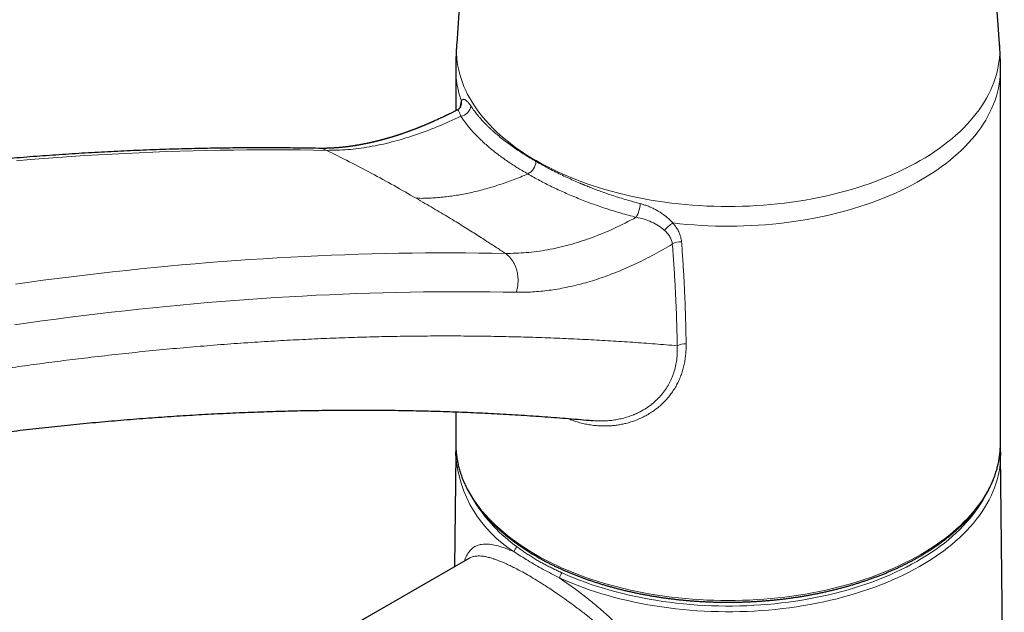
# Model space of a CAD drawing. Header units: millimetres. Extents: x 8 to 961, y 12 to 886.
# Tile 32 of 59: x 747 to 842, y 180 to 238. Entities that reach past the tile are written whole.
import ezdxf

# ---------------------------------------------------------------- set-up
doc = ezdxf.new("R2010")
doc.units = ezdxf.units.MM

msp = doc.modelspace()

# ---------------------------------------------------------------- linework, layer by layer
at = {"color": 7, "linetype": 'Continuous', "lineweight": 30}
for p, q in [((790.57, 255.142), (789.159, 235.193)), ((841.983, 235.193), (840.572, 255.142)), ((789.071, 232.689), (789.071, 228.641)), ((842.071, 196.233), (842.071, 232.689)), ((775.719, 224.967), (775.73, 224.967)), ((789.071, 199.309), (789.071, 196.233)), ((802.381, 198.46), (802.404, 198.458)), ((789.071, 196.233), (789.073, 196.075)), ((842.069, 196.064), (842.071, 196.233)), ((789.081, 195.235), (788.963, 184.227)), ((842.445, 161.758), (842.087, 195.235)), ((790.397, 185.054), (778.935, 178.438)), ((790.4, 185.05), (790.396, 185.047))]:
    msp.add_line(p, q, dxfattribs=at)
at = {"color": 252, "linetype": 'Continuous', "lineweight": 0, "flags": 128}
for points in [[(789.159, 235.193), (789.147, 234.97), (789.137, 234.57), (789.147, 234.171), (789.174, 233.772), (789.219, 233.373), (789.282, 232.975), (789.364, 232.578), (789.463, 232.183), (789.58, 231.789), (789.715, 231.398), (789.868, 231.008), (790.038, 230.621), (790.226, 230.236), (790.431, 229.855), (790.654, 229.476), (790.893, 229.102), (791.15, 228.731), (791.423, 228.363), (791.713, 228.001), (792.019, 227.642), (792.341, 227.289), (792.679, 226.94), (793.033, 226.597), (793.402, 226.259), (793.786, 225.927), (794.186, 225.601), (794.6, 225.281), (795.028, 224.967), (795.471, 224.66), (795.927, 224.359), (796.397, 224.066), (796.88, 223.78), (797.375, 223.501), (797.884, 223.23), (798.404, 222.967), (798.936, 222.711), (799.479, 222.464), (800.034, 222.225), (800.599, 221.994), (801.174, 221.772), (801.76, 221.559), (802.354, 221.355), (802.958, 221.16), (803.57, 220.974), (804.191, 220.797), (804.82, 220.63), (805.455, 220.472), (806.098, 220.324), (806.747, 220.186), (807.403, 220.057), (808.064, 219.939), (808.73, 219.83), (809.4, 219.732), (810.075, 219.644), (810.754, 219.566), (811.436, 219.498), (812.121, 219.441), (812.808, 219.394), (813.497, 219.357), (814.188, 219.331), (814.879, 219.316), (815.571, 219.31), (816.263, 219.316), (816.955, 219.331), (817.645, 219.357), (818.334, 219.394), (819.021, 219.441), (819.706, 219.498), (820.388, 219.566), (821.067, 219.644), (821.742, 219.732), (822.413, 219.83), (823.079, 219.939), (823.74, 220.057), (824.395, 220.186), (825.044, 220.324), (825.687, 220.472), (826.323, 220.63), (826.951, 220.797), (827.572, 220.974), (828.184, 221.16), (828.788, 221.355), (829.383, 221.559), (829.968, 221.772), (830.543, 221.994), (831.108, 222.225), (831.663, 222.464), (832.206, 222.711), (832.738, 222.967), (833.259, 223.23), (833.767, 223.501), (834.262, 223.78), (834.745, 224.066), (835.215, 224.359), (835.671, 224.66), (836.114, 224.967), (836.542, 225.281), (836.956, 225.601), (837.356, 225.927), (837.74, 226.259), (838.109, 226.597), (838.463, 226.94), (838.801, 227.289), (839.124, 227.642), (839.43, 228.001), (839.719, 228.363), (839.993, 228.731), (840.249, 229.102), (840.488, 229.476), (840.711, 229.855), (840.916, 230.236), (841.104, 230.621), (841.274, 231.008), (841.427, 231.398), (841.562, 231.789), (841.679, 232.183), (841.779, 232.578), (841.86, 232.975), (841.923, 233.373), (841.968, 233.772), (841.996, 234.171), (842.005, 234.57), (841.996, 234.97), (841.983, 235.193)], [(842.071, 232.689), (842.068, 232.451), (842.048, 232.049), (842.01, 231.648), (841.953, 231.247), (841.879, 230.848), (841.786, 230.45), (841.675, 230.053), (841.546, 229.658), (841.399, 229.266), (841.234, 228.875), (841.052, 228.488), (840.852, 228.103), (840.635, 227.721), (840.4, 227.343), (840.149, 226.968), (839.88, 226.598), (839.594, 226.231), (839.292, 225.87), (838.974, 225.512), (838.64, 225.16), (838.289, 224.813), (837.923, 224.471), (837.542, 224.135), (837.145, 223.805), (836.733, 223.481), (836.307, 223.164), (835.867, 222.852), (835.412, 222.548), (834.944, 222.251), (834.463, 221.961), (833.968, 221.678), (833.461, 221.403), (832.942, 221.136), (832.41, 220.876), (831.867, 220.625), (831.313, 220.382), (830.747, 220.148), (830.172, 219.922), (829.586, 219.705), (828.991, 219.497), (828.386, 219.299), (827.772, 219.109), (827.15, 218.929), (826.521, 218.758), (825.883, 218.597), (825.239, 218.445), (824.587, 218.304), (823.93, 218.172), (823.267, 218.05), (822.598, 217.939), (821.925, 217.837), (821.247, 217.746), (820.565, 217.665), (819.88, 217.594), (819.192, 217.534), (818.502, 217.485), (817.809, 217.446), (817.115, 217.417), (816.42, 217.399), (815.724, 217.391), (815.028, 217.394), (814.332, 217.408), (813.638, 217.432), (812.944, 217.466), (812.253, 217.511), (811.564, 217.567), (810.877, 217.633), (810.194, 217.709)], [(776.512, 224.779), (775.222, 224.802), (773.93, 224.819), (772.636, 224.83), (771.34, 224.834), (770.042, 224.833), (768.742, 224.825), (767.44, 224.812), (766.135, 224.792), (764.829, 224.766), (763.521, 224.734), (762.21, 224.697), (760.898, 224.653), (759.583, 224.603), (758.267, 224.547), (756.949, 224.485), (755.628, 224.417), (754.306, 224.343), (752.982, 224.263), (751.656, 224.177), (750.328, 224.084), (748.998, 223.986), (747.666, 223.882), (746.333, 223.771)], [(746.224, 211.749), (747.58, 211.938), (748.935, 212.12), (750.288, 212.297), (751.639, 212.468), (752.989, 212.632), (754.337, 212.791), (755.683, 212.944), (757.027, 213.09), (758.37, 213.231), (759.711, 213.365), (761.05, 213.494), (762.387, 213.616), (763.722, 213.733), (765.056, 213.843), (766.388, 213.947), (767.718, 214.045), (769.045, 214.138), (770.372, 214.224), (771.696, 214.304), (773.018, 214.378), (774.338, 214.446), (775.657, 214.508), (776.973, 214.564), (778.287, 214.614), (779.6, 214.658), (780.91, 214.696), (782.219, 214.727), (783.525, 214.753), (784.829, 214.773), (786.132, 214.786), (787.432, 214.794), (788.73, 214.795), (790.026, 214.791), (791.32, 214.78), (792.612, 214.763), (793.901, 214.741)], [(794.952, 210.952), (793.668, 210.974), (792.382, 210.991), (791.094, 211.001), (789.804, 211.006), (788.512, 211.005), (787.218, 210.997), (785.921, 210.984), (784.623, 210.964), (783.323, 210.938), (782.02, 210.907), (780.716, 210.869), (779.409, 210.826), (778.101, 210.776), (776.79, 210.72), (775.478, 210.659), (774.164, 210.591), (772.847, 210.517), (771.529, 210.437), (770.209, 210.352), (768.887, 210.26), (767.564, 210.162), (766.238, 210.058), (764.91, 209.948), (763.581, 209.832), (762.25, 209.711), (760.917, 209.583), (759.582, 209.449), (758.246, 209.309), (756.907, 209.163), (755.567, 209.011), (754.226, 208.853), (752.882, 208.689), (751.537, 208.519), (750.19, 208.343), (748.842, 208.162), (747.491, 207.974), (746.14, 207.78)], [(789.073, 196.075), (789.08, 195.832), (789.107, 195.432), (789.153, 195.033), (789.216, 194.634), (789.298, 194.236), (789.397, 193.84), (789.515, 193.445), (789.65, 193.052), (789.803, 192.662), (789.974, 192.273), (790.162, 191.888), (790.368, 191.505), (790.591, 191.126), (790.831, 190.75), (791.088, 190.378), (791.362, 190.01), (791.653, 189.647), (791.959, 189.288), (792.282, 188.933), (792.621, 188.584), (792.976, 188.24), (793.346, 187.901), (793.732, 187.568), (794.132, 187.241), (794.547, 186.92), (794.977, 186.605), (795.42, 186.297), (795.878, 185.996), (796.349, 185.702), (796.833, 185.415)], [(796.833, 185.415), (797.33, 185.136), (797.839, 184.864), (798.361, 184.6), (798.894, 184.344), (799.439, 184.096), (799.995, 183.856), (800.561, 183.625), (801.138, 183.403), (801.725, 183.189), (802.321, 182.984), (802.926, 182.789), (803.54, 182.602), (804.163, 182.425), (804.793, 182.257), (805.43, 182.099), (806.074, 181.951), (806.725, 181.812), (807.382, 181.683), (808.045, 181.565), (808.712, 181.456), (809.385, 181.357), (810.061, 181.269), (810.742, 181.191), (811.426, 181.123), (812.112, 181.066), (812.801, 181.018), (813.492, 180.982), (814.184, 180.956), (814.877, 180.94), (815.571, 180.935), (816.265, 180.94), (816.958, 180.956), (817.65, 180.982), (818.341, 181.018), (819.03, 181.066), (819.717, 181.123), (820.4, 181.191), (821.081, 181.269), (821.757, 181.357), (822.43, 181.456), (823.097, 181.565), (823.76, 181.683), (824.417, 181.812), (825.068, 181.951), (825.712, 182.099), (826.35, 182.257), (826.98, 182.425), (827.602, 182.602), (828.216, 182.789), (828.821, 182.984), (829.417, 183.189), (830.004, 183.403), (830.581, 183.625), (831.147, 183.856), (831.703, 184.096), (832.248, 184.344), (832.781, 184.6), (833.303, 184.864), (833.812, 185.136), (834.309, 185.415), (834.794, 185.702), (835.264, 185.996), (835.722, 186.297), (836.165, 186.605), (836.595, 186.92), (837.01, 187.241), (837.41, 187.568), (837.796, 187.901), (838.166, 188.24), (838.521, 188.584), (838.86, 188.933), (839.183, 189.288), (839.49, 189.647), (839.78, 190.01), (840.054, 190.378), (840.311, 190.75), (840.551, 191.126), (840.774, 191.505), (840.98, 191.888), (841.168, 192.273), (841.339, 192.662), (841.492, 193.052), (841.627, 193.445), (841.745, 193.84), (841.844, 194.236), (841.926, 194.634), (841.989, 195.033), (842.035, 195.432), (842.062, 195.832), (842.069, 196.064)], [(842.087, 195.06), (842.076, 194.688), (842.046, 194.286), (841.998, 193.885), (841.932, 193.484), (841.847, 193.085), (841.744, 192.687), (841.624, 192.291), (841.485, 191.897), (841.328, 191.505), (841.154, 191.116), (840.962, 190.729), (840.752, 190.345), (840.525, 189.965), (840.281, 189.588), (840.019, 189.216), (839.741, 188.847), (839.446, 188.482), (839.135, 188.123), (838.807, 187.768), (838.463, 187.418), (838.104, 187.073), (837.728, 186.734), (837.338, 186.401), (836.933, 186.074), (836.512, 185.753), (836.078, 185.439), (835.629, 185.131), (835.166, 184.83), (834.69, 184.537), (834.2, 184.251), (833.698, 183.972), (833.183, 183.701), (832.656, 183.438), (832.117, 183.183), (831.567, 182.936), (831.006, 182.698), (830.434, 182.468), (829.852, 182.247), (829.26, 182.035), (828.658, 181.832), (828.048, 181.638), (827.429, 181.454), (826.801, 181.279), (826.166, 181.113), (825.524, 180.957), (824.874, 180.811), (824.219, 180.675), (823.557, 180.549), (822.89, 180.433), (822.218, 180.328), (821.541, 180.232), (820.86, 180.147), (820.175, 180.072), (819.488, 180.007), (818.797, 179.953), (818.104, 179.91), (817.41, 179.877), (816.714, 179.854), (816.018, 179.843), (815.321, 179.841), (814.625, 179.851), (813.929, 179.87), (813.234, 179.901), (812.541, 179.942), (811.85, 179.993), (811.161, 180.055), (810.476, 180.127), (809.794, 180.21), (809.116, 180.303), (808.443, 180.406), (807.774, 180.52), (807.111, 180.643), (806.454, 180.777), (805.803, 180.92), (805.159, 181.074), (804.522, 181.237), (803.893, 181.41), (803.272, 181.592), (802.659, 181.783), (802.055, 181.984), (801.461, 182.194), (800.876, 182.413), (800.302, 182.64), (799.738, 182.876), (799.185, 183.121)], [(799.432, 183.626), (799.977, 183.385), (800.532, 183.153), (801.098, 182.928), (801.674, 182.713), (802.259, 182.506), (802.854, 182.309), (803.457, 182.12), (804.069, 181.941), (804.689, 181.77), (805.316, 181.61), (805.951, 181.459), (806.592, 181.318), (807.239, 181.186), (807.892, 181.064), (808.551, 180.953), (809.214, 180.851), (809.881, 180.759), (810.553, 180.678), (811.228, 180.606), (811.906, 180.546), (812.587, 180.495), (813.269, 180.455), (813.954, 180.425), (814.639, 180.405), (815.325, 180.396), (816.011, 180.397), (816.697, 180.409), (817.383, 180.431), (818.066, 180.464), (818.749, 180.506), (819.429, 180.56), (820.106, 180.623), (820.78, 180.697), (821.451, 180.781), (822.118, 180.875), (822.78, 180.979), (823.437, 181.093), (824.088, 181.217), (824.734, 181.351), (825.374, 181.495), (826.006, 181.649), (826.632, 181.811), (827.25, 181.984), (827.86, 182.166), (828.461, 182.356), (829.053, 182.556), (829.636, 182.765), (830.21, 182.983), (830.773, 183.209), (831.326, 183.444), (831.868, 183.687), (832.399, 183.938), (832.918, 184.197), (833.425, 184.464), (833.919, 184.739), (834.401, 185.021), (834.871, 185.31), (835.326, 185.606), (835.768, 185.909), (836.196, 186.219), (836.61, 186.535), (837.01, 186.857), (837.394, 187.185), (837.764, 187.519), (838.118, 187.858), (838.456, 188.203), (838.779, 188.552), (839.086, 188.907), (839.376, 189.266), (839.65, 189.629), (839.908, 189.996), (840.148, 190.367), (840.372, 190.742), (840.477, 190.929)]]:
    msp.add_lwpolyline(points, dxfattribs=at)
at = {"color": 7, "linetype": 'Continuous', "lineweight": 30, "flags": 128}
for points in [[(789.081, 195.056), (789.084, 195.391), (789.084, 195.405)], [(842.083, 195.413), (842.087, 195.09), (842.087, 195.06)]]:
    msp.add_lwpolyline(points, dxfattribs=at)
at = {"color": 252, "linetype": 'Continuous', "lineweight": 0}
for centre, radius, start, end in [((798.226, 232.714), 9.155, 180.15542, 199.98531), ((788.707, 229.434), 0.928, 333.39516, 9.36805), ((789.407, 229.213), 1.121, 278.67547, 354.94302), ((795.372, 223.81), 1.508, 298.03171, 355.93202), ((803.445, 219.935), 3.595, 332.24932, 354.46609), ((811.595, 215.365), 2.731, 120.87383, 143.68266), ((810.94, 214.325), 1.555, 86.36923, 120.9633), ((811.331, 204.432), 1.496, 84.09954, 118.37283), ((801.19, 195.978), 12.144, 184.35092, 238.04879), ((803.927, 198.682), 15.35, 211.85107, 234.79372), ((795.323, 185.636), 0.561, 115.92897, 176.16094), ((799.874, 183.096), 0.69, 129.85068, 177.94618)]:
    msp.add_arc(centre, radius, start, end, dxfattribs=at)
at = {"color": 7, "linetype": 'Continuous', "lineweight": 30}
for points, knots in [([(789.16, 235.193), (789.157, 235.145), (789.142, 234.944), (789.121, 234.589), (789.099, 234.13), (789.084, 233.67), (789.074, 233.21), (789.07, 232.883), (789.071, 232.709), (789.071, 232.689)], [0, 0, 0, 0, 0.057748, 0.241388, 0.424999, 0.608578, 0.792119, 0.975622, 1, 1, 1, 1]), ([(842.071, 232.689), (842.07, 232.808), (842.07, 233.079), (842.063, 233.504), (842.049, 233.964), (842.03, 234.422), (842.007, 234.832), (841.989, 235.089), (841.982, 235.193)], [0, 0, 0, 0, 0.141947, 0.325367, 0.508735, 0.69205, 0.875306, 1, 1, 1, 1]), ([(789.537, 229.018), (789.534, 229.013), (789.529, 229.004), (789.521, 228.989), (789.513, 228.975), (789.505, 228.964), (789.495, 228.949), (789.481, 228.929), (789.459, 228.903), (789.433, 228.873), (789.398, 228.839), (789.353, 228.8), (789.296, 228.759), (789.252, 228.735), (789.229, 228.721)], [0, 0, 0, 0, 0.099348, 0.184549, 0.255781, 0.3135, 0.365699, 0.416648, 0.46796, 0.533681, 0.619886, 0.726485, 0.853287, 1, 1, 1, 1]), ([(789.226, 228.72), (789.225, 228.72), (789.21, 228.712), (789.184, 228.699), (789.151, 228.681), (789.108, 228.66), (789.047, 228.628), (788.961, 228.585), (788.861, 228.533), (788.746, 228.475), (788.618, 228.411), (788.501, 228.353), (788.4, 228.303), (788.319, 228.264), (788.242, 228.226), (788.178, 228.195), (788.132, 228.172), (788.101, 228.158), (788.079, 228.147), (788.057, 228.137), (788.033, 228.125), (787.992, 228.105), (787.93, 228.075), (787.842, 228.034), (787.74, 227.985), (787.626, 227.932), (787.49, 227.868), (787.333, 227.796), (787.155, 227.714), (787.011, 227.65), (786.904, 227.602), (786.84, 227.573), (786.782, 227.547), (786.733, 227.526), (786.695, 227.509), (786.656, 227.492), (786.608, 227.471), (786.546, 227.444), (786.469, 227.411), (786.38, 227.373), (786.282, 227.331), (786.182, 227.288), (786.081, 227.246), (785.98, 227.204), (785.879, 227.162), (785.778, 227.121), (785.683, 227.082), (785.598, 227.048), (785.531, 227.021), (785.482, 227.001), (785.445, 226.986), (785.407, 226.971), (785.362, 226.953), (785.305, 226.931), (785.236, 226.904), (785.157, 226.873), (785.075, 226.842), (784.993, 226.81), (784.915, 226.78), (784.84, 226.752), (784.769, 226.725), (784.695, 226.698), (784.621, 226.671), (784.548, 226.643), (784.481, 226.619), (784.416, 226.596), (784.346, 226.57), (784.264, 226.541), (784.169, 226.507), (784.069, 226.472), (783.968, 226.437), (783.87, 226.403), (783.777, 226.371), (783.688, 226.341), (783.607, 226.314), (783.532, 226.29), (783.46, 226.266), (783.384, 226.241), (783.3, 226.214), (783.207, 226.184), (783.107, 226.153), (783.003, 226.12), (782.901, 226.089), (782.804, 226.059), (782.71, 226.031), (782.617, 226.004), (782.527, 225.977), (782.443, 225.953), (782.37, 225.932), (782.31, 225.915), (782.258, 225.9), (782.204, 225.885), (782.14, 225.868), (782.064, 225.847), (781.98, 225.824), (781.893, 225.8), (781.803, 225.777), (781.714, 225.753), (781.63, 225.732), (781.556, 225.713), (781.491, 225.696), (781.44, 225.684), (781.4, 225.674), (781.366, 225.665), (781.329, 225.656), (781.278, 225.644), (781.213, 225.628), (781.137, 225.61), (781.059, 225.591), (780.983, 225.574), (780.911, 225.557), (780.841, 225.541), (780.767, 225.525), (780.692, 225.508), (780.612, 225.491), (780.529, 225.473), (780.423, 225.451), (780.301, 225.426), (780.165, 225.399), (780.034, 225.373), (779.901, 225.348), (779.765, 225.323), (779.645, 225.302), (779.541, 225.284), (779.453, 225.269), (779.366, 225.254), (779.283, 225.241), (779.207, 225.229), (779.137, 225.218), (779.067, 225.208), (778.967, 225.193), (778.843, 225.175), (778.697, 225.155), (778.551, 225.136), (778.407, 225.118), (778.266, 225.102), (778.129, 225.087), (777.989, 225.072), (777.846, 225.059), (777.701, 225.045), (777.572, 225.035), (777.46, 225.026), (777.367, 225.019), (777.275, 225.013), (777.179, 225.007), (777.074, 225.001), (776.953, 224.994), (776.825, 224.988), (776.696, 224.983), (776.574, 224.979), (776.467, 224.976), (776.371, 224.974), (776.286, 224.972), (776.204, 224.971), (776.138, 224.97), (776.083, 224.97), (776.032, 224.97), (775.969, 224.97), (775.896, 224.97), (775.811, 224.97), (775.751, 224.971), (775.719, 224.971)], [0, 0, 0, 0, 0.000125, 0.003128, 0.005265, 0.00695, 0.011791, 0.017647, 0.024518, 0.032365, 0.041105, 0.050735, 0.056178, 0.06187, 0.067408, 0.071839, 0.075122, 0.076895, 0.078193, 0.079653, 0.081312, 0.083169, 0.088127, 0.09411, 0.101116, 0.109115, 0.117622, 0.129281, 0.14153, 0.154367, 0.159083, 0.163744, 0.167777, 0.171113, 0.173753, 0.175766, 0.179275, 0.183606, 0.188757, 0.195187, 0.202174, 0.209181, 0.216205, 0.223246, 0.230305, 0.23738, 0.244337, 0.250333, 0.255225, 0.258294, 0.260681, 0.263064, 0.266252, 0.270247, 0.275113, 0.280806, 0.286798, 0.292552, 0.29807, 0.303351, 0.308396, 0.313203, 0.318894, 0.324119, 0.32887, 0.33317, 0.337797, 0.343802, 0.350692, 0.35804, 0.365211, 0.372197, 0.378998, 0.385451, 0.39132, 0.396602, 0.401488, 0.406909, 0.412991, 0.419731, 0.427125, 0.434761, 0.442376, 0.449196, 0.455998, 0.462783, 0.46955, 0.475832, 0.481176, 0.485581, 0.488943, 0.492588, 0.497332, 0.503121, 0.509319, 0.515738, 0.522377, 0.529237, 0.535402, 0.54099, 0.545787, 0.549793, 0.552387, 0.554604, 0.557295, 0.560636, 0.565947, 0.571913, 0.577721, 0.583352, 0.588807, 0.594076, 0.599049, 0.605354, 0.611068, 0.617137, 0.624041, 0.634955, 0.644958, 0.65483, 0.66494, 0.675325, 0.686038, 0.692592, 0.699333, 0.70624, 0.71274, 0.71858, 0.723762, 0.729044, 0.734996, 0.74695, 0.757954, 0.769309, 0.781271, 0.791964, 0.802724, 0.813909, 0.825272, 0.836875, 0.84889, 0.856272, 0.86389, 0.871533, 0.878421, 0.887368, 0.897057, 0.908129, 0.918756, 0.928765, 0.938366, 0.945231, 0.952552, 0.959471, 0.965772, 0.969109, 0.97336, 0.978574, 0.984751, 0.991893, 1, 1, 1, 1]), ([(775.731, 224.97), (775.727, 224.97), (775.314, 224.979), (774.491, 224.993), (773.261, 225.01), (772.029, 225.02), (770.795, 225.026), (769.559, 225.026), (768.322, 225.02), (767.082, 225.009), (765.841, 224.993), (764.598, 224.971), (763.353, 224.944), (762.106, 224.911), (760.857, 224.873), (759.607, 224.829), (758.355, 224.78), (757.101, 224.725), (755.845, 224.665), (754.587, 224.6), (753.328, 224.529), (752.067, 224.452), (750.805, 224.37), (749.54, 224.283), (748.274, 224.19), (747.007, 224.092), (745.737, 223.988), (744.466, 223.879), (743.194, 223.764), (741.919, 223.644), (740.643, 223.519), (739.366, 223.388), (738.087, 223.252), (736.806, 223.11), (735.524, 222.963), (734.24, 222.81), (732.955, 222.652), (731.668, 222.488), (730.38, 222.319), (729.09, 222.145), (727.799, 221.965), (726.506, 221.78), (725.212, 221.589), (723.916, 221.393), (722.619, 221.191), (721.32, 220.984), (720.02, 220.772), (718.719, 220.554), (717.416, 220.331), (716.112, 220.102), (714.807, 219.868), (713.5, 219.629), (712.191, 219.384), (710.882, 219.134), (709.571, 218.878), (708.259, 218.617), (706.946, 218.35), (705.631, 218.079), (704.315, 217.801), (702.998, 217.519), (701.679, 217.231), (700.359, 216.937), (699.039, 216.638), (697.717, 216.334), (696.393, 216.025), (695.069, 215.71), (693.743, 215.389), (692.416, 215.064), (691.088, 214.733), (689.759, 214.396), (688.429, 214.055), (687.098, 213.708), (685.766, 213.355), (684.432, 212.997), (683.098, 212.634), (681.762, 212.266), (680.426, 211.892), (679.088, 211.513), (677.75, 211.128), (676.41, 210.739), (675.07, 210.344), (673.728, 209.943), (672.386, 209.537), (671.042, 209.126), (669.698, 208.71), (668.352, 208.288), (667.006, 207.861), (665.906, 207.509), (665.255, 207.297), (665.053, 207.231)], [0, 0, 0, 0, 0.000112, 0.0118, 0.023487, 0.035175, 0.046864, 0.058553, 0.070242, 0.081932, 0.093622, 0.105313, 0.117004, 0.128696, 0.140388, 0.15208, 0.163773, 0.175466, 0.187159, 0.198853, 0.210548, 0.222242, 0.233937, 0.245633, 0.257329, 0.269025, 0.280722, 0.292418, 0.304116, 0.315813, 0.327511, 0.33921, 0.350908, 0.362607, 0.374307, 0.386006, 0.397706, 0.409407, 0.421107, 0.432808, 0.444509, 0.456211, 0.467913, 0.479615, 0.491317, 0.50302, 0.514723, 0.526426, 0.53813, 0.549833, 0.561537, 0.573242, 0.584946, 0.596651, 0.608356, 0.620061, 0.631767, 0.643473, 0.655179, 0.666885, 0.678591, 0.690298, 0.702005, 0.713712, 0.725419, 0.737126, 0.748834, 0.760542, 0.77225, 0.783958, 0.795666, 0.807375, 0.819083, 0.830792, 0.842501, 0.85421, 0.86592, 0.877629, 0.889339, 0.901049, 0.912759, 0.924469, 0.936179, 0.947889, 0.9596, 0.97131, 0.983021, 0.994732, 1, 1, 1, 1]), ([(686.966, 184.801), (687.146, 184.855), (687.758, 185.041), (688.801, 185.354), (690.095, 185.738), (691.387, 186.116), (692.678, 186.489), (693.968, 186.856), (695.257, 187.219), (696.545, 187.576), (697.831, 187.928), (699.117, 188.275), (700.401, 188.617), (701.684, 188.953), (702.966, 189.284), (704.247, 189.61), (705.526, 189.93), (706.804, 190.246), (708.081, 190.556), (709.357, 190.861), (710.631, 191.16), (711.904, 191.454), (713.176, 191.743), (714.446, 192.027), (715.715, 192.306), (716.983, 192.579), (718.25, 192.847), (719.515, 193.11), (720.779, 193.367), (722.041, 193.619), (723.302, 193.866), (724.561, 194.107), (725.82, 194.344), (727.076, 194.575), (728.332, 194.8), (729.585, 195.021), (730.838, 195.236), (732.089, 195.446), (733.338, 195.65), (734.586, 195.849), (735.833, 196.043), (737.077, 196.232), (738.321, 196.415), (739.563, 196.593), (740.803, 196.766), (742.042, 196.933), (743.279, 197.096), (744.515, 197.252), (745.749, 197.404), (746.981, 197.55), (748.212, 197.691), (749.441, 197.826), (750.669, 197.957), (751.895, 198.081), (753.119, 198.201), (754.342, 198.315), (755.563, 198.424), (756.782, 198.528), (758, 198.626), (759.216, 198.719), (760.43, 198.807), (761.643, 198.889), (762.853, 198.966), (764.062, 199.038), (765.27, 199.104), (766.475, 199.165), (767.679, 199.221), (768.881, 199.271), (770.081, 199.316), (771.279, 199.356), (772.476, 199.391), (773.67, 199.42), (774.863, 199.443), (776.054, 199.462), (777.244, 199.475), (778.431, 199.482), (779.616, 199.485), (780.8, 199.482), (781.982, 199.473), (783.161, 199.46), (784.339, 199.441), (785.515, 199.416), (786.689, 199.387), (787.861, 199.352), (789.031, 199.311), (790.199, 199.266), (791.365, 199.214), (792.53, 199.158), (793.692, 199.096), (794.852, 199.029), (796.01, 198.957), (797.166, 198.879), (798.32, 198.796), (799.472, 198.707), (800.622, 198.613), (801.6, 198.53), (802.193, 198.475), (802.404, 198.456)], [0, 0, 0, 0, 0.004426, 0.015024, 0.025623, 0.036222, 0.046821, 0.057422, 0.068022, 0.078623, 0.089225, 0.099827, 0.11043, 0.121033, 0.131637, 0.142241, 0.152846, 0.163452, 0.174059, 0.184666, 0.195274, 0.205882, 0.216491, 0.227101, 0.237712, 0.248323, 0.258935, 0.269548, 0.280162, 0.290777, 0.301392, 0.312009, 0.322626, 0.333244, 0.343863, 0.354483, 0.365104, 0.375726, 0.386349, 0.396973, 0.407597, 0.418223, 0.42885, 0.439478, 0.450107, 0.460738, 0.471369, 0.482002, 0.492635, 0.50327, 0.513906, 0.524543, 0.535182, 0.545822, 0.556463, 0.567105, 0.577749, 0.588394, 0.59904, 0.609688, 0.620337, 0.630988, 0.64164, 0.652293, 0.662948, 0.673604, 0.684262, 0.694921, 0.705582, 0.716245, 0.726909, 0.737575, 0.748242, 0.758911, 0.769581, 0.780253, 0.790927, 0.801603, 0.81228, 0.822959, 0.83364, 0.844322, 0.855007, 0.865693, 0.876381, 0.88707, 0.897762, 0.908455, 0.91915, 0.929848, 0.940547, 0.951247, 0.96195, 0.972655, 0.983362, 0.99407, 1, 1, 1, 1]), ([(789.073, 196.07), (789.074, 195.996), (789.078, 195.844), (789.091, 195.615), (789.11, 195.383), (789.135, 195.15), (789.165, 194.918), (789.202, 194.687), (789.244, 194.455), (789.293, 194.224), (789.347, 193.994), (789.407, 193.764), (789.474, 193.534), (789.546, 193.305), (789.624, 193.077), (789.707, 192.849), (789.797, 192.622), (789.893, 192.396), (789.994, 192.171), (790.101, 191.946), (790.214, 191.723), (790.332, 191.5), (790.457, 191.279), (790.587, 191.059), (790.723, 190.84), (790.864, 190.622), (791.011, 190.405), (791.163, 190.19), (791.321, 189.976), (791.485, 189.763), (791.654, 189.552), (791.829, 189.343), (792.009, 189.135), (792.194, 188.929), (792.384, 188.724), (792.58, 188.521), (792.781, 188.32), (792.987, 188.121), (793.198, 187.923), (793.415, 187.728), (793.636, 187.534), (793.862, 187.343), (794.093, 187.153), (794.329, 186.966), (794.57, 186.781), (794.816, 186.598), (795.066, 186.417), (795.321, 186.238), (795.58, 186.062), (795.844, 185.888), (796.112, 185.716), (796.385, 185.547), (796.652, 185.385), (796.831, 185.282), (796.916, 185.232)], [0, 0, 0, 0, 0.018245, 0.037338, 0.056432, 0.075529, 0.09463, 0.113736, 0.132848, 0.151968, 0.171095, 0.190232, 0.209378, 0.228534, 0.247701, 0.266879, 0.286069, 0.305271, 0.324484, 0.34371, 0.362947, 0.382196, 0.401457, 0.420729, 0.440011, 0.459305, 0.478608, 0.497922, 0.517244, 0.536575, 0.555914, 0.575261, 0.594616, 0.613976, 0.633343, 0.652715, 0.672093, 0.691475, 0.710861, 0.730251, 0.749644, 0.76904, 0.788439, 0.807839, 0.827242, 0.846646, 0.866051, 0.885457, 0.904864, 0.924271, 0.943679, 0.963086, 0.982494, 1, 1, 1, 1]), ([(789.093, 195.604), (789.091, 195.567), (789.087, 195.503), (789.086, 195.438), (789.085, 195.41)], [0, 0, 0, 0, 0.568107, 1, 1, 1, 1]), ([(796.916, 185.232), (796.965, 185.204), (797.11, 185.121), (797.352, 184.985), (797.643, 184.827), (797.938, 184.672), (798.237, 184.519), (798.54, 184.369), (798.847, 184.221), (799.158, 184.076), (799.472, 183.934), (799.79, 183.795), (800.111, 183.659), (800.436, 183.525), (800.764, 183.394), (801.096, 183.266), (801.43, 183.141), (801.768, 183.02), (802.109, 182.901), (802.453, 182.785), (802.8, 182.672), (803.15, 182.562), (803.502, 182.455), (803.858, 182.351), (804.215, 182.251), (804.576, 182.153), (804.939, 182.059), (805.304, 181.968), (805.671, 181.88), (806.041, 181.795), (806.413, 181.714), (806.787, 181.636), (807.162, 181.561), (807.54, 181.489), (807.92, 181.421), (808.301, 181.356), (808.683, 181.294), (809.068, 181.236), (809.454, 181.181), (809.841, 181.129), (810.229, 181.081), (810.619, 181.036), (811.009, 180.995), (811.401, 180.957), (811.794, 180.922), (812.187, 180.891), (812.582, 180.863), (812.976, 180.839), (813.372, 180.818), (813.768, 180.801), (814.164, 180.787), (814.561, 180.776), (814.958, 180.769), (815.355, 180.766), (815.752, 180.765), (816.149, 180.769), (816.546, 180.775), (816.943, 180.786), (817.339, 180.799), (817.735, 180.816), (818.131, 180.837), (818.526, 180.861), (818.92, 180.888), (819.313, 180.919), (819.706, 180.954), (820.098, 180.991), (820.489, 181.032), (820.878, 181.077), (821.267, 181.125), (821.654, 181.176), (822.04, 181.231), (822.425, 181.289), (822.808, 181.35), (823.189, 181.415), (823.568, 181.483), (823.946, 181.554), (824.322, 181.629), (824.696, 181.707), (825.068, 181.788), (825.438, 181.872), (825.806, 181.96), (826.171, 182.051), (826.534, 182.145), (826.895, 182.242), (827.253, 182.342), (827.608, 182.446), (827.961, 182.552), (828.311, 182.662), (828.658, 182.774), (829.002, 182.89), (829.344, 183.009), (829.682, 183.13), (830.017, 183.255), (830.349, 183.383), (830.677, 183.513), (831.002, 183.646), (831.324, 183.783), (831.642, 183.922), (831.957, 184.064), (832.267, 184.208), (832.575, 184.355), (832.878, 184.505), (833.178, 184.658), (833.473, 184.813), (833.765, 184.971), (834.052, 185.132), (834.336, 185.295), (834.615, 185.46), (834.89, 185.628), (835.16, 185.799), (835.426, 185.971), (835.688, 186.147), (835.945, 186.324), (836.198, 186.504), (836.446, 186.686), (836.689, 186.87), (836.928, 187.056), (837.162, 187.245), (837.39, 187.435), (837.614, 187.628), (837.833, 187.823), (838.047, 188.019), (838.256, 188.218), (838.46, 188.418), (838.658, 188.62), (838.852, 188.824), (839.04, 189.03), (839.223, 189.237), (839.4, 189.446), (839.572, 189.656), (839.739, 189.868), (839.9, 190.082), (840.055, 190.296), (840.205, 190.513), (840.349, 190.73), (840.488, 190.949), (840.621, 191.169), (840.749, 191.39), (840.87, 191.612), (840.986, 191.836), (841.096, 192.06), (841.201, 192.285), (841.299, 192.511), (841.392, 192.738), (841.478, 192.966), (841.559, 193.194), (841.634, 193.423), (841.703, 193.652), (841.767, 193.883), (841.824, 194.113), (841.875, 194.344), (841.921, 194.576), (841.96, 194.807), (841.994, 195.04), (842.021, 195.272), (842.043, 195.504), (842.058, 195.737), (842.067, 195.922), (842.068, 196.029), (842.069, 196.058)], [0, 0, 0, 0, 0.00339, 0.00982, 0.016251, 0.022682, 0.029112, 0.035542, 0.041971, 0.0484, 0.054829, 0.061258, 0.067686, 0.074114, 0.080542, 0.086969, 0.093396, 0.099822, 0.106248, 0.112674, 0.119099, 0.125524, 0.131948, 0.138372, 0.144796, 0.15122, 0.157643, 0.164065, 0.170488, 0.17691, 0.183332, 0.189754, 0.196175, 0.202596, 0.209017, 0.215437, 0.221857, 0.228277, 0.234697, 0.241117, 0.247536, 0.253956, 0.260375, 0.266794, 0.273213, 0.279631, 0.28605, 0.292469, 0.298887, 0.305305, 0.311724, 0.318142, 0.32456, 0.330978, 0.337397, 0.343815, 0.350233, 0.356651, 0.363069, 0.369488, 0.375906, 0.382325, 0.388743, 0.395162, 0.401581, 0.408, 0.414419, 0.420838, 0.427257, 0.433677, 0.440096, 0.446516, 0.452936, 0.459357, 0.465777, 0.472198, 0.478619, 0.485041, 0.491462, 0.497884, 0.504307, 0.510729, 0.517152, 0.523575, 0.529999, 0.536423, 0.542847, 0.549272, 0.555697, 0.562123, 0.568549, 0.574975, 0.581401, 0.587829, 0.594256, 0.600684, 0.607112, 0.613541, 0.61997, 0.626399, 0.632829, 0.639259, 0.64569, 0.652121, 0.658552, 0.664983, 0.671415, 0.677847, 0.684279, 0.690711, 0.697143, 0.703576, 0.710008, 0.71644, 0.722872, 0.729304, 0.735735, 0.742166, 0.748597, 0.755027, 0.761456, 0.767884, 0.774311, 0.780737, 0.787162, 0.793586, 0.800007, 0.806428, 0.812846, 0.819262, 0.825675, 0.832087, 0.838495, 0.844901, 0.851304, 0.857704, 0.8641, 0.870493, 0.876883, 0.883268, 0.88965, 0.896028, 0.902402, 0.908772, 0.915138, 0.9215, 0.927858, 0.934213, 0.940563, 0.94691, 0.953254, 0.959594, 0.965932, 0.972267, 0.978599, 0.98493, 0.991259, 0.997587, 1, 1, 1, 1]), ([(842.082, 195.418), (842.081, 195.456), (842.078, 195.572), (842.071, 195.707), (842.063, 195.803), (842.061, 195.821)], [0, 0, 0, 0, 0.2856668, 0.8627913, 1, 1, 1, 1])]:
    msp.add_open_spline(points, degree=3, knots=knots, dxfattribs=at)
at = {"color": 252, "linetype": 'Continuous', "lineweight": 0}
for points, knots in [([(789.49, 228.942), (789.496, 228.999), (789.507, 229.111), (789.529, 229.257), (789.555, 229.385), (789.586, 229.497), (789.61, 229.555), (789.622, 229.585)], [0, 0, 0, 0, 0.197035, 0.394742, 0.593738, 0.795134, 1, 1, 1, 1]), ([(789.622, 229.585), (789.637, 229.611), (789.665, 229.662), (789.715, 229.714), (789.772, 229.745), (789.834, 229.754), (789.903, 229.743), (789.983, 229.709), (790.075, 229.648), (790.178, 229.556), (790.287, 229.437), (790.402, 229.292), (790.483, 229.173), (790.524, 229.114)], [0, 0, 0, 0, 0.082826, 0.165321, 0.247887, 0.330927, 0.414836, 0.499997, 0.600906, 0.700733, 0.800101, 0.899646, 1, 1, 1, 1]), ([(790.524, 229.114), (790.617, 228.979), (790.798, 228.715), (791.091, 228.335), (791.389, 227.977), (791.69, 227.641), (791.966, 227.353), (792.212, 227.108), (792.428, 226.902), (792.66, 226.689), (792.834, 226.534), (792.949, 226.434), (792.984, 226.404), (793.018, 226.375), (793.052, 226.346), (793.086, 226.317), (793.274, 226.158), (793.622, 225.874), (794.145, 225.474), (794.679, 225.09), (795.221, 224.722), (795.768, 224.369), (796.316, 224.03), (796.691, 223.811), (796.876, 223.703)], [0, 0, 0, 0, 0.068912, 0.134569, 0.19697, 0.256117, 0.312011, 0.350933, 0.388107, 0.423533, 0.467618, 0.473166, 0.478661, 0.484105, 0.489496, 0.494835, 0.500121, 0.577605, 0.653058, 0.726482, 0.797884, 0.867267, 0.934638, 1, 1, 1, 1]), ([(789.576, 228.104), (788.817, 227.754), (787.294, 227.05), (785.047, 226.221), (782.833, 225.562), (780.664, 225.098), (778.544, 224.813), (777.189, 224.791), (776.511, 224.781)], [0, 0, 0, 0, 0.164776, 0.330398, 0.496812, 0.663938, 0.831695, 1, 1, 1, 1]), ([(789.576, 228.104), (789.526, 228.227), (789.426, 228.473), (789.318, 228.666), (789.252, 228.751), (789.234, 228.716), (789.232, 228.71)], [0, 0, 0, 0, 0.3159993, 0.6317818, 0.9448636, 1, 1, 1, 1]), ([(796.081, 222.479), (795.719, 222.694), (794.995, 223.122), (793.995, 223.785), (793.062, 224.463), (792.204, 225.157), (791.422, 225.868), (790.721, 226.596), (790.095, 227.34), (789.749, 227.849), (789.576, 228.104)], [0, 0, 0, 0, 0.1248393, 0.2495935, 0.3743419, 0.4991491, 0.6240696, 0.7491526, 0.8744456, 1, 1, 1, 1]), ([(775.73, 224.967), (775.806, 224.964), (775.977, 224.957), (776.24, 224.896), (776.42, 224.819), (776.511, 224.78)], [0, 0, 0, 0, 0.283911, 0.641956, 1, 1, 1, 1]), ([(785.22, 220.107), (784.502, 220.521), (783.066, 221.35), (780.895, 222.537), (778.712, 223.687), (777.245, 224.415), (776.512, 224.78)], [0, 0, 0, 0, 0.250003, 0.500003, 0.750003, 1, 1, 1, 1]), ([(796.876, 223.703), (797.06, 223.598), (797.434, 223.385), (798.023, 223.066), (798.645, 222.743), (799.274, 222.431), (799.907, 222.131), (800.515, 221.855), (800.95, 221.667), (801.198, 221.562), (801.276, 221.529), (801.355, 221.496), (801.434, 221.463), (801.513, 221.43), (801.713, 221.348), (802.046, 221.214), (802.528, 221.025), (803.051, 220.829), (803.615, 220.626), (804.218, 220.419), (804.86, 220.209), (805.541, 220), (806.265, 219.79), (806.767, 219.657), (807.024, 219.589)], [0, 0, 0, 0, 0.06405, 0.130032, 0.197951, 0.267812, 0.330901, 0.3955, 0.453599, 0.461295, 0.46901, 0.476746, 0.484501, 0.492277, 0.500073, 0.54309, 0.589377, 0.638936, 0.691768, 0.747873, 0.806164, 0.867615, 0.932227, 1, 1, 1, 1]), ([(785.221, 220.109), (785.433, 220.107), (785.859, 220.103), (786.506, 220.122), (787.159, 220.16), (787.819, 220.219), (788.48, 220.298), (789.143, 220.396), (789.808, 220.513), (790.477, 220.649), (791.156, 220.806), (791.844, 220.984), (792.541, 221.183), (793.241, 221.402), (793.946, 221.641), (794.655, 221.9), (795.366, 222.177), (795.842, 222.379), (796.081, 222.479)], [0, 0, 0, 0, 0.062663, 0.12531, 0.187945, 0.250573, 0.313201, 0.374714, 0.436237, 0.497773, 0.559329, 0.622165, 0.685032, 0.747934, 0.810877, 0.873866, 0.936905, 1, 1, 1, 1]), ([(806.627, 218.261), (806.134, 218.391), (805.149, 218.649), (803.714, 219.096), (802.317, 219.579), (800.964, 220.1), (799.659, 220.654), (798.406, 221.238), (797.205, 221.846), (796.455, 222.268), (796.081, 222.479)], [0, 0, 0, 0, 0.125461, 0.250693, 0.375743, 0.500658, 0.625482, 0.750269, 0.875082, 1, 1, 1, 1]), ([(785.22, 220.107), (785.503, 219.945), (786.058, 219.627), (786.87, 219.152), (787.645, 218.693), (788.383, 218.25), (789.084, 217.823), (789.749, 217.413), (790.378, 217.021), (790.98, 216.641), (791.553, 216.276), (792.097, 215.926), (792.602, 215.598), (793.069, 215.292), (793.498, 215.009), (793.771, 214.827), (793.901, 214.74)], [0, 0, 0, 0, 0.096523, 0.189054, 0.277591, 0.362136, 0.442688, 0.519247, 0.591813, 0.660387, 0.727944, 0.791118, 0.849911, 0.904323, 0.954352, 1, 1, 1, 1]), ([(807.024, 219.589), (807.143, 219.556), (807.381, 219.49), (807.733, 219.365), (808.08, 219.221), (808.421, 219.057), (808.738, 218.882), (809.028, 218.703), (809.289, 218.524), (809.537, 218.335), (809.771, 218.136), (809.992, 217.928), (810.126, 217.782), (810.194, 217.709)], [0, 0, 0, 0, 0.100036, 0.199265, 0.298313, 0.397806, 0.498363, 0.58373, 0.667867, 0.751159, 0.834008, 0.916819, 1, 1, 1, 1]), ([(806.633, 218.262), (805.906, 217.881), (804.454, 217.119), (802.268, 216.237), (800.116, 215.546), (798.001, 215.065), (795.919, 214.772), (794.576, 214.751), (793.902, 214.741)], [0, 0, 0, 0, 0.167435, 0.334524, 0.500808, 0.666615, 0.83275, 1, 1, 1, 1]), ([(809.395, 216.983), (809.206, 217.137), (808.826, 217.447), (808.137, 217.808), (807.399, 218.095), (806.884, 218.206), (806.627, 218.261)], [0, 0, 0, 0, 0.247744, 0.497779, 0.749194, 1, 1, 1, 1]), ([(810.194, 217.709), (810.254, 217.638), (810.372, 217.498), (810.528, 217.279), (810.665, 217.056), (810.784, 216.827), (810.883, 216.592), (810.959, 216.354), (811.014, 216.115), (811.03, 215.956), (811.038, 215.876)], [0, 0, 0, 0, 0.1271922, 0.2524548, 0.3764497, 0.4998592, 0.6264097, 0.7513915, 0.8756387, 1, 1, 1, 1]), ([(810.14, 215.658), (810.132, 215.718), (810.117, 215.838), (810.067, 216.016), (809.999, 216.19), (809.911, 216.359), (809.806, 216.524), (809.684, 216.684), (809.548, 216.838), (809.446, 216.934), (809.395, 216.983)], [0, 0, 0, 0, 0.123309, 0.246397, 0.36978, 0.49383, 0.618791, 0.744794, 0.871877, 1, 1, 1, 1]), ([(810.14, 215.658), (809.849, 215.483), (809.267, 215.132), (808.39, 214.643), (807.514, 214.182), (806.638, 213.751), (805.769, 213.352), (804.909, 212.987), (804.057, 212.654), (803.209, 212.35), (802.358, 212.074), (801.507, 211.827), (800.655, 211.609), (799.81, 211.422), (798.972, 211.266), (798.147, 211.142), (797.334, 211.048), (796.532, 210.985), (795.737, 210.95), (795.214, 210.952), (794.952, 210.952)], [0, 0, 0, 0, 0.056382, 0.112738, 0.169124, 0.225439, 0.281574, 0.336578, 0.391497, 0.446379, 0.501267, 0.557207, 0.61316, 0.668984, 0.724733, 0.780453, 0.835197, 0.890006, 0.944925, 1, 1, 1, 1]), ([(810.62, 205.748), (810.615, 206.032), (810.605, 206.605), (810.584, 207.472), (810.557, 208.354), (810.525, 209.25), (810.486, 210.162), (810.443, 211.071), (810.394, 211.976), (810.34, 212.877), (810.28, 213.792), (810.214, 214.72), (810.165, 215.344), (810.14, 215.658)], [0, 0, 0, 0, 0.0861404, 0.1737544, 0.2628445, 0.3534131, 0.4454627, 0.5389959, 0.6285454, 0.7194184, 0.8116169, 0.9051434, 1, 1, 1, 1]), ([(811.038, 215.876), (811.079, 215.317), (811.16, 214.2), (811.26, 212.529), (811.344, 210.865), (811.409, 209.21), (811.458, 207.562), (811.476, 206.467), (811.485, 205.92)], [0, 0, 0, 0, 0.16833, 0.335978, 0.502956, 0.669277, 0.834955, 1, 1, 1, 1]), ([(691.842, 191.454), (692.773, 191.735), (694.635, 192.297), (697.422, 193.111), (700.205, 193.902), (702.984, 194.67), (705.758, 195.414), (708.527, 196.135), (711.214, 196.812), (713.82, 197.45), (716.344, 198.048), (718.865, 198.627), (721.38, 199.186), (723.892, 199.724), (726.398, 200.243), (728.9, 200.742), (731.396, 201.221), (733.888, 201.681), (736.375, 202.12), (738.856, 202.539), (741.285, 202.93), (743.662, 203.295), (745.987, 203.636), (748.307, 203.958), (750.622, 204.262), (753.053, 204.564), (755.599, 204.859), (758.259, 205.145), (760.911, 205.406), (763.556, 205.644), (766.194, 205.858), (768.825, 206.047), (771.375, 206.208), (773.846, 206.343), (776.237, 206.454), (778.622, 206.544), (781, 206.615), (783.372, 206.665), (785.736, 206.695), (788.094, 206.705), (790.444, 206.695), (792.788, 206.664), (795.125, 206.614), (797.454, 206.543), (799.732, 206.454), (801.958, 206.347), (804.134, 206.225), (806.303, 206.085), (808.466, 205.928), (809.902, 205.808), (810.62, 205.749)], [0, 0, 0, 0, 0.0224, 0.0448, 0.0672, 0.0896, 0.112, 0.1344, 0.1568, 0.177333, 0.197867, 0.2184, 0.238933, 0.259467, 0.28, 0.300533, 0.321067, 0.3416, 0.362133, 0.382667, 0.4032, 0.42256, 0.44192, 0.46128, 0.48064, 0.5, 0.5224, 0.5448, 0.5672, 0.5896, 0.612, 0.6344, 0.6568, 0.677333, 0.697867, 0.7184, 0.738933, 0.759467, 0.78, 0.800533, 0.821067, 0.8416, 0.862133, 0.882667, 0.9032, 0.92256, 0.94192, 0.96128, 0.98064, 1, 1, 1, 1]), ([(811.485, 205.92), (811.485, 205.737), (811.484, 205.374), (811.443, 204.839), (811.374, 204.317), (811.274, 203.81), (811.143, 203.316), (810.982, 202.837), (810.79, 202.372), (810.566, 201.92), (810.309, 201.481), (810.017, 201.057), (809.692, 200.651), (809.338, 200.266), (808.957, 199.906), (808.553, 199.574), (808.126, 199.27), (807.679, 198.996), (807.214, 198.753), (806.735, 198.54), (806.242, 198.358), (805.768, 198.218), (805.318, 198.112), (804.894, 198.035), (804.462, 197.979), (804.023, 197.945), (803.546, 197.931), (803.035, 197.944), (802.492, 197.99), (801.953, 198.069), (801.417, 198.18), (800.885, 198.325), (800.399, 198.485), (800.095, 198.612), (799.962, 198.666)], [0, 0, 0, 0, 0.034209, 0.067796, 0.100837, 0.133415, 0.165616, 0.197529, 0.229244, 0.260855, 0.293073, 0.325397, 0.357937, 0.3908, 0.423388, 0.455815, 0.488182, 0.520593, 0.5527, 0.584746, 0.616815, 0.648993, 0.674871, 0.700916, 0.72717, 0.753672, 0.780462, 0.813068, 0.845514, 0.877868, 0.910202, 0.942586, 0.97509, 1, 1, 1, 1]), ([(802.404, 198.458), (802.434, 198.455), (802.491, 198.448), (802.574, 198.442), (802.652, 198.437), (802.729, 198.432), (802.805, 198.428), (802.879, 198.425), (802.951, 198.423), (803.022, 198.421), (803.268, 198.417), (803.681, 198.425), (804.248, 198.474), (804.787, 198.556), (805.313, 198.672), (805.824, 198.819), (806.202, 198.956), (806.443, 199.055), (806.563, 199.106), (806.679, 199.158), (806.792, 199.212), (806.903, 199.266), (807.186, 199.411), (807.621, 199.665), (808.173, 200.065), (808.668, 200.503), (809.105, 200.973), (809.484, 201.47), (809.809, 201.994), (810.08, 202.548), (810.3, 203.134), (810.466, 203.75), (810.577, 204.394), (810.635, 205.063), (810.625, 205.518), (810.62, 205.749)], [0, 0, 0, 0, 0.006857, 0.012952, 0.018931, 0.024795, 0.030543, 0.036175, 0.041692, 0.047093, 0.052378, 0.09788, 0.141582, 0.18349, 0.223611, 0.266437, 0.307047, 0.31732, 0.327442, 0.337415, 0.347237, 0.35691, 0.366435, 0.421954, 0.476083, 0.528916, 0.580558, 0.631121, 0.680723, 0.731289, 0.782748, 0.835229, 0.888855, 0.943742, 1, 1, 1, 1]), ([(789.917, 184.777), (789.941, 184.853), (790.03, 185.143), (790.237, 185.521), (790.545, 185.92), (790.916, 186.2), (791.358, 186.373), (791.881, 186.44), (792.482, 186.407), (793.166, 186.267), (793.917, 186.032), (794.482, 185.793), (794.763, 185.674)], [0, 0, 0, 0, 0.0387242, 0.1479755, 0.2547988, 0.361087, 0.4675808, 0.5750169, 0.6839347, 0.7904925, 0.8955489, 1, 1, 1, 1]), ([(795.077, 186.14), (795.197, 186.053), (795.435, 185.879), (795.8, 185.621), (796.173, 185.366), (796.555, 185.117), (796.951, 184.874), (797.353, 184.645), (797.76, 184.427), (798.168, 184.22), (798.584, 184.019), (799.006, 183.821), (799.29, 183.691), (799.432, 183.626)], [0, 0, 0, 0, 0.09343, 0.186854, 0.280244, 0.373599, 0.466954, 0.560323, 0.64825, 0.736142, 0.824053, 0.912005, 1, 1, 1, 1]), ([(804.998, 159.423), (805.04, 159.446), (805.213, 159.544), (805.529, 159.744), (805.924, 160.016), (806.289, 160.293), (806.652, 160.591), (807.013, 160.916), (807.296, 161.197), (807.47, 161.38), (807.553, 161.471), (807.633, 161.559), (807.71, 161.646), (807.783, 161.732), (808.026, 162.019), (808.404, 162.517), (808.862, 163.25), (809.186, 163.894), (809.412, 164.438), (809.567, 164.875), (809.694, 165.308), (809.794, 165.736), (809.891, 166.275), (809.956, 166.937), (809.957, 167.731), (809.891, 168.404), (809.8, 168.947), (809.711, 169.359), (809.601, 169.774), (809.471, 170.19), (809.321, 170.608), (809.159, 171.003), (808.989, 171.378), (808.812, 171.738), (808.616, 172.106), (808.399, 172.484), (808.162, 172.871), (807.922, 173.237), (807.644, 173.638), (807.311, 174.09), (807.001, 174.484), (806.769, 174.767), (806.639, 174.922), (806.504, 175.081), (806.363, 175.243), (806.217, 175.409), (805.956, 175.699), (805.597, 176.085), (805.154, 176.538), (804.776, 176.911), (804.464, 177.208), (804.22, 177.435), (804.05, 177.591), (803.918, 177.711), (803.804, 177.814), (803.676, 177.929), (803.548, 178.043), (803.422, 178.154), (803.296, 178.263), (803.128, 178.408), (802.919, 178.587), (802.669, 178.797), (802.425, 178.999), (802.187, 179.193), (801.955, 179.379), (801.527, 179.72), (800.904, 180.202), (800.09, 180.805), (799.364, 181.321), (798.725, 181.759), (798.169, 182.129), (797.632, 182.475), (797.042, 182.845), (796.401, 183.232), (795.715, 183.626), (795.192, 183.91), (794.818, 184.104), (794.58, 184.223), (794.347, 184.337), (794.118, 184.444), (793.893, 184.546), (793.673, 184.642), (793.458, 184.732), (793.164, 184.849), (792.795, 184.984), (792.358, 185.118), (792.017, 185.197), (791.761, 185.239), (791.583, 185.26), (791.409, 185.271), (791.239, 185.272), (791.073, 185.262), (790.913, 185.241), (790.697, 185.191), (790.52, 185.135), (790.415, 185.061), (790.4, 185.05)], [0, 0, 0, 0, 0.003756, 0.015541, 0.029101, 0.041094, 0.05112, 0.065545, 0.078738, 0.08199, 0.085158, 0.088242, 0.091241, 0.094156, 0.096986, 0.120347, 0.142694, 0.164046, 0.176393, 0.188395, 0.200061, 0.211396, 0.222407, 0.242486, 0.262792, 0.28337, 0.293778, 0.304271, 0.314854, 0.325533, 0.336312, 0.347197, 0.356357, 0.365839, 0.375646, 0.385779, 0.39624, 0.407031, 0.415787, 0.429434, 0.444848, 0.449178, 0.453629, 0.458201, 0.462894, 0.467709, 0.472646, 0.4883, 0.501866, 0.513345, 0.522239, 0.529286, 0.534484, 0.53689, 0.540572, 0.544208, 0.547798, 0.551343, 0.554842, 0.558296, 0.565346, 0.572199, 0.578855, 0.585315, 0.591578, 0.597646, 0.619931, 0.64159, 0.662643, 0.67805, 0.693138, 0.707918, 0.722401, 0.742736, 0.763223, 0.783892, 0.791698, 0.799535, 0.807406, 0.815312, 0.823255, 0.831235, 0.839255, 0.847316, 0.86506, 0.884044, 0.904281, 0.913341, 0.922633, 0.932159, 0.941919, 0.951914, 0.962144, 0.972609, 0.995986, 1, 1, 1, 1]), ([(799.185, 183.121), (798.914, 183.261), (798.372, 183.542), (797.581, 183.962), (796.816, 184.387), (796.096, 184.819), (795.412, 185.25), (794.979, 185.533), (794.763, 185.674)], [0, 0, 0, 0, 0.165548, 0.332227, 0.499688, 0.667338, 0.834344, 1, 1, 1, 1]), ([(799.185, 183.121), (799.555, 182.864), (800.295, 182.35), (801.424, 181.503), (802.553, 180.6), (803.664, 179.648), (804.739, 178.66), (805.762, 177.642), (806.727, 176.588), (807.632, 175.491), (808.46, 174.365), (809.182, 173.216), (809.783, 172.06), (810.264, 170.881), (810.614, 169.685), (810.816, 168.478), (810.864, 167.282), (810.758, 166.112), (810.508, 164.976), (810.12, 163.885), (809.593, 162.836), (808.874, 161.749), (807.94, 160.665), (806.763, 159.646), (805.557, 158.875), (804.388, 158.313), (803.299, 157.951), (802.514, 157.754), (802.093, 157.721), (802.047, 157.717)], [0, 0, 0, 0, 0.036459, 0.072951, 0.109783, 0.147255, 0.184071, 0.220771, 0.25761, 0.294839, 0.332825, 0.369929, 0.406454, 0.442722, 0.480019, 0.516733, 0.553283, 0.590094, 0.626116, 0.662358, 0.69918, 0.736928, 0.7855, 0.834455, 0.884404, 0.921972, 0.958916, 0.995498, 1, 1, 1, 1])]:
    msp.add_open_spline(points, degree=3, knots=knots, dxfattribs=at)
msp.add_open_spline([(794.952, 210.952), (794.986, 211.068), (795.054, 211.299), (795.112, 211.661), (795.138, 212.029), (795.128, 212.399), (795.084, 212.763), (795.004, 213.117), (794.892, 213.455), (794.748, 213.773), (794.574, 214.065), (794.373, 214.327), (794.15, 214.558), (793.985, 214.68), (793.902, 214.74)], degree=3, dxfattribs=at)

doc.saveas('drawing.dxf')
